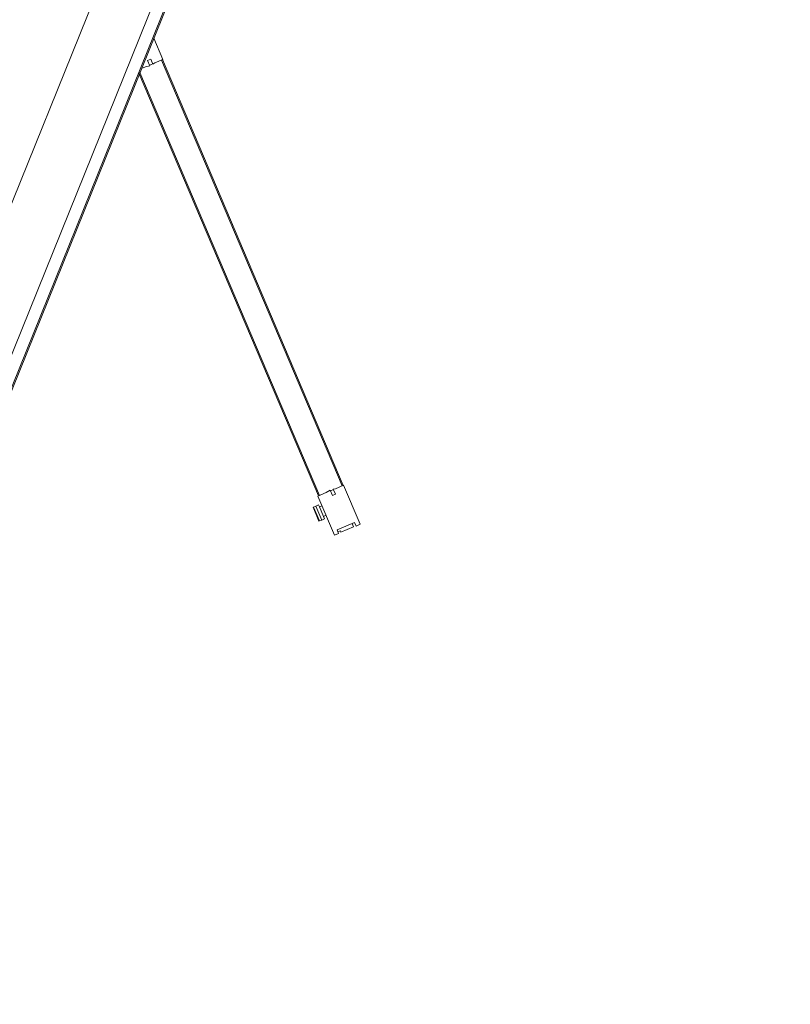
# Model space of a CAD drawing. Header units: millimetres. Extents: x 1512 to 2105, y 794 to 1149.
# Tile 180 of 256: x 1760.53 to 1761.91, y 1097.11 to 1098.88. Entities that reach past the tile are written whole.
import ezdxf

# ---------------------------------------------------------------- set-up
doc = ezdxf.new("R2010")
doc.units = ezdxf.units.MM
doc.layers.add('A-DOOR', color=31, linetype='Continuous', lineweight=9)

# ---------------------------------------------------------------- blocks, each defined once
blk = doc.blocks.new('5-panel_Bi-fold_external_door_10806 - Type 1-V8-اول')
at = {"layer": 'A-DOOR'}
for p, q in [((1.3827, 0.745), (1.3289, 0.6912)), ((1.3884, 0.7393), (1.3827, 0.745)), ((1.3834, 0.7343), (1.3884, 0.7393)), ((1.4074, 0.7103), (1.3834, 0.7343)), ((1.3912, 0.7354), (1.3868, 0.731)), ((1.4085, 0.7181), (1.3912, 0.7354)), ((1.3643, 0.6559), (1.418, 0.7096)), ((1.4069, 0.7165), (1.4085, 0.7181)), ((1.4103, 0.7131), (1.4069, 0.7165)), ((1.4124, 0.7153), (1.4074, 0.7103)), ((1.418, 0.7096), (1.4124, 0.7153)), ((1.3297, 0.6905), (0.7433, 0.1042)), ((1.3311, 0.6891), (0.7447, 0.1028)), ((1.3289, 0.6912), (1.3401, 0.6801)), ((1.3297, 0.6905), (1.3311, 0.6891)), ((1.3401, 0.6801), (1.3422, 0.6765)), ((1.3422, 0.6765), (1.3493, 0.6836)), ((1.3429, 0.6773), (1.3472, 0.673)), ((1.3535, 0.6794), (1.3462, 0.672)), ((1.3462, 0.672), (1.3528, 0.6674)), ((1.3493, 0.6836), (1.3535, 0.6794)), ((1.3943, 0.6788), (1.381, 0.6655)), ((1.4015, 0.6781), (1.3824, 0.659)), ((1.3855, 0.6559), (1.4046, 0.675)), ((1.3855, 0.6559), (1.4046, 0.675)), ((1.3861, 0.6553), (1.4052, 0.6744)), ((1.3943, 0.6788), (1.3907, 0.6823)), ((1.3943, 0.6788), (1.3976, 0.682)), ((1.3976, 0.682), (1.4015, 0.6781)), ((1.4015, 0.6781), (1.4024, 0.6772)), ((1.4024, 0.6772), (1.4046, 0.675)), ((1.4046, 0.675), (1.4052, 0.6744)), ((1.3622, 0.658), (0.7797, 0.0755)), ((1.3636, 0.6566), (0.7825, 0.0755)), ((1.3528, 0.6674), (1.3643, 0.6559)), ((1.3622, 0.658), (1.3636, 0.6566)), ((1.3775, 0.669), (1.381, 0.6655)), ((1.3785, 0.6629), (1.381, 0.6655)), ((1.3824, 0.659), (1.3785, 0.6629)), ((1.3833, 0.6581), (1.3824, 0.659)), ((1.3855, 0.6559), (1.3833, 0.6581)), ((1.3861, 0.6553), (1.3855, 0.6559)), ((0.7426, 0.1049), (0.7132, 0.0755)), ((0.7538, 0.0937), (0.7426, 0.1049)), ((0.7447, 0.1028), (0.7433, 0.1042)), ((0.7502, 0.0846), (0.7573, 0.0917)), ((0.7573, 0.0917), (0.7538, 0.0937)), ((0.7608, 0.0867), (0.7566, 0.0909)), ((2.581, 0.0759), (-2.331, 0.0759)), ((2.581, 0.0737), (-2.331, 0.0737)), ((0.7545, 0.0803), (0.7502, 0.0846)), ((0.7618, 0.0877), (0.7545, 0.0803)), ((0.7664, 0.0811), (0.7618, 0.0877)), ((0.772, 0.0755), (0.7664, 0.0811)), ((-2.331, 0.0516), (2.581, 0.0516)), ((-2.331, -0.05), (2.581, -0.05))]:
    blk.add_line(p, q, dxfattribs=at)

msp = doc.modelspace()

# ---------------------------------------------------------------- block references
at = {"layer": 'A-DOOR', "rotation": 247.9999999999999}
msp.add_blockref('5-panel_Bi-fold_external_door_10806 - Type 1-V8-اول', (1760.9655, 1099.5337), dxfattribs=at)

doc.saveas('drawing.dxf')
